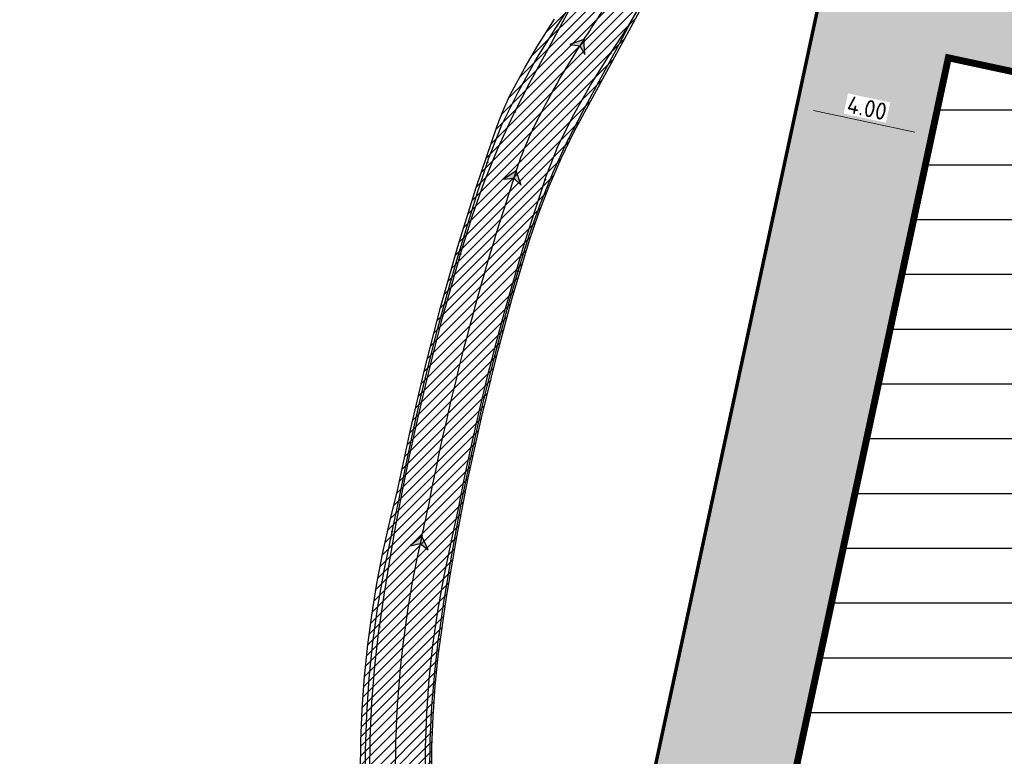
# Model space of a CAD drawing. Header units: metres. Extents: x 147454 to 148962, y 409264 to 410698.
# Tile 13 of 36: x 147468 to 147496, y 410601 to 410622. Entities that reach past the tile are written whole.
import ezdxf
from ezdxf import colors
from ezdxf.entities.mleader import LeaderData, LeaderLine
from ezdxf.math import Vec2, Vec3

# ---------------------------------------------------------------- set-up
doc = ezdxf.new("R2010")
doc.units = ezdxf.units.M
doc.layers.get('0').update_dxf_attribs({"color": 151})
doc.layers.get('Defpoints').update_dxf_attribs({"color": 171})
doc.layers.add('Iv-a-hulp', color=161, linetype='Continuous', plot=False)
doc.layers.add('N-WE-GK-BOUWKUIP-G', color=7, linetype='Continuous')
doc.layers.add('T-WE-OG-TERREIN_BOUW-G', color=7, linetype='Continuous')
doc.layers.add('T-WE-VH-FASE-1B', color=7, linetype='Continuous', true_color=0x007f00)
doc.layers.add('T-WE-VH-M', color=7, linetype='Continuous', lineweight=18)
doc.layers.add('X-XX-AL-T18', color=10, linetype='Continuous', lineweight=18)
doc.styles.add('NLCS-ISO-M200-T25', font='NLCS-ISO.TTF', dxfattribs={"height": 0.5})
doc.styles.add('NLCS-ISO-M500-T18', font='NLCS-ISO.TTF', dxfattribs={"height": 0.9})
doc.dimstyles.new('NLCS-M200-T25-PIJL_L2_H1', dxfattribs={"dimscale": 0.2, "dimtxt": 0.5, "dimasz": 2.5, "dimexe": 2, "dimexo": 2, "dimgap": 0.7, "dimtad": 1, "dimzin": 0, "dimdsep": 46, "dimtxsty": 'NLCS-ISO-M200-T25', "dimcen": 2.5, "dimdle": 2, "dimclrd": 256, "dimclre": 256, "dimclrt": 256, "dimadec": 1, "dimazin": 0, "dimtfac": 1, "dimtofl": 0, "dimtmove": 1, "dimatfit": 0, "dimfxl": 2, "dimfxlon": 1, "dimtfill": 1, "dimtfillclr": 256, "dimtolj": 1, "dimtzin": 0, "dimlwd": -1, "dimlwe": -1, "dimarcsym": 0})

# ---------------------------------------------------------------- blocks, each defined once
blk = doc.blocks.new('*U202')
at = {"color": 2, "linetype": 'Continuous', "ltscale": 1.524}
blk.add_circle((0, 0), 0.0127, dxfattribs=at)
blk = doc.blocks.new('*U204')
at = {"color": 2, "linetype": 'Continuous', "ltscale": 1.524}
blk.add_circle((0, 0), 0.0127, dxfattribs=at)
blk = doc.blocks.new('*U206')
at = {"color": 3, "linetype": 'Continuous', "ltscale": 1.524}
blk.add_circle((0, 0), 0.0127, dxfattribs=at)
blk = doc.blocks.new('*U208')
at = {"color": 3, "linetype": 'Continuous', "ltscale": 1.524}
blk.add_circle((0, 0), 0.0127, dxfattribs=at)
blk = doc.blocks.new('*U209')
at = {"color": 2, "linetype": 'Continuous', "ltscale": 1.524}
blk.add_circle((0, 0), 0.0127, dxfattribs=at)
blk = doc.blocks.new('*U210')
at = {"color": 2, "linetype": 'Continuous', "ltscale": 1.524}
blk.add_circle((0, 0), 0.0127, dxfattribs=at)
blk = doc.blocks.new('*U211')
at = {"color": 2, "linetype": 'Continuous', "ltscale": 1.524}
blk.add_circle((0, 0), 0.0127, dxfattribs=at)
blk = doc.blocks.new('*U212')
at = {"color": 2, "linetype": 'Continuous', "ltscale": 1.524}
blk.add_circle((0, 0), 0.0127, dxfattribs=at)
blk = doc.blocks.new('*U213')
at = {"color": 3, "linetype": 'Continuous', "ltscale": 1.524}
blk.add_circle((0, 0), 0.0127, dxfattribs=at)
blk = doc.blocks.new('*U214')
at = {"color": 3, "linetype": 'Continuous', "ltscale": 1.524}
blk.add_circle((0, 0), 0.0127, dxfattribs=at)
blk = doc.blocks.new('*U215')
at = {"color": 3, "linetype": 'Continuous', "ltscale": 1.524}
blk.add_circle((0, 0), 0.0127, dxfattribs=at)
blk = doc.blocks.new('*U216')
at = {"color": 3, "linetype": 'Continuous', "ltscale": 1.524}
blk.add_circle((0, 0), 0.0127, dxfattribs=at)
blk = doc.blocks.new('*U217')
at = {"color": 2, "linetype": 'Continuous', "ltscale": 1.524}
blk.add_circle((0, 0), 0.0127, dxfattribs=at)
blk = doc.blocks.new('*U218')
at = {"color": 2, "linetype": 'Continuous', "ltscale": 1.524}
blk.add_circle((0, 0), 0.0127, dxfattribs=at)
blk = doc.blocks.new('*U219')
at = {"color": 2, "linetype": 'Continuous', "ltscale": 1.524}
blk.add_circle((0, 0), 0.0127, dxfattribs=at)
blk = doc.blocks.new('*U220')
at = {"color": 2, "linetype": 'Continuous', "ltscale": 1.524}
blk.add_circle((0, 0), 0.0127, dxfattribs=at)
blk = doc.blocks.new('*U221')
at = {"color": 3, "linetype": 'Continuous', "ltscale": 1.524}
blk.add_circle((0, 0), 0.0127, dxfattribs=at)
blk = doc.blocks.new('*U222')
at = {"color": 3, "linetype": 'Continuous', "ltscale": 1.524}
blk.add_circle((0, 0), 0.0127, dxfattribs=at)
blk = doc.blocks.new('*U223')
at = {"color": 3, "linetype": 'Continuous', "ltscale": 1.524}
blk.add_circle((0, 0), 0.0127, dxfattribs=at)
blk = doc.blocks.new('*U224')
at = {"color": 3, "linetype": 'Continuous', "ltscale": 1.524}
blk.add_circle((0, 0), 0.0127, dxfattribs=at)
blk = doc.blocks.new('*U225')
at = {"color": 2, "linetype": 'Continuous', "ltscale": 1.524}
blk.add_circle((0, 0), 0.0127, dxfattribs=at)
blk = doc.blocks.new('*U227')
at = {"color": 2, "linetype": 'Continuous', "ltscale": 1.524}
blk.add_circle((0, 0), 0.0127, dxfattribs=at)
blk = doc.blocks.new('*U229')
at = {"color": 3, "linetype": 'Continuous', "ltscale": 1.524}
blk.add_circle((0, 0), 0.0127, dxfattribs=at)
blk = doc.blocks.new('*U231')
at = {"color": 3, "linetype": 'Continuous', "ltscale": 1.524}
blk.add_circle((0, 0), 0.0127, dxfattribs=at)
blk = doc.blocks.new('*U233')
at = {"color": 4, "linetype": 'Continuous', "ltscale": 1.524, "flags": 128}
for points in [[(147477.728, 410600.342), (147477.739, 410601.282), (147477.778, 410602.22), (147477.846, 410603.153), (147477.94, 410604.078), (147478.053, 410604.937), (147478.2, 410605.848), (147478.373, 410606.752), (147478.572, 410607.65), (147478.795, 410608.544), (147479.175, 410610.302), (147479.59, 410612.083), (147480.048, 410613.853), (147480.549, 410615.618), (147481.078, 410617.325), (147481.683, 410619.12), (147481.857, 410619.563), (147482.054, 410619.995), (147482.495, 410620.816), (147482.863, 410621.442), (147483.347, 410622.202)], [(147486.391, 410623.511), (147483.907, 410618.942), (147483.528, 410618.158), (147483.182, 410617.36), (147482.871, 410616.552), (147482.614, 410615.797), (147482.111, 410614.107), (147481.646, 410612.385), (147481.223, 410610.653), (147480.841, 410608.914), (147480.508, 410607.206), (147480.209, 410605.457), (147479.97, 410603.76), (147479.883, 410602.88), (147479.822, 410602.001), (147479.788, 410601.123), (147479.781, 410600.245)]]:
    blk.add_lwpolyline(points, dxfattribs=at)
blk = doc.blocks.new('*U252')
at = {"color": 6, "linetype": 'Continuous', "ltscale": 1.524}
blk.add_circle((0, 0), 0.0127, dxfattribs=at)
blk = doc.blocks.new('*U253')
blk.add_hatch(color=4).paths.add_polyline_path([(0, 0), (-0.336, -0.277), (-0.049, -0.212), (0.181, -0.397)])
at = {"color": 4, "linetype": 'Continuous', "ltscale": 1.524, "flags": 128}
blk.add_lwpolyline([(0, 0), (-0.336, -0.277), (-0.049, -0.212), (0.181, -0.397)], close=True, dxfattribs=at)
blk = doc.blocks.new('*U254')
at = {"color": 6, "linetype": 'Continuous', "ltscale": 1.524}
blk.add_circle((0, 0), 0.0127, dxfattribs=at)
blk = doc.blocks.new('*U255')
at = {"color": 6, "linetype": 'Continuous', "ltscale": 1.524}
blk.add_circle((0, 0), 0.0127, dxfattribs=at)
blk = doc.blocks.new('*U256')
at = {"color": 6, "linetype": 'Continuous', "ltscale": 1.524}
blk.add_circle((0, 0), 0.0127, dxfattribs=at)
blk = doc.blocks.new('*U257')
at = {"color": 6, "linetype": 'Continuous', "ltscale": 1.524}
blk.add_circle((0, 0), 0.0127, dxfattribs=at)
blk = doc.blocks.new('*U258')
blk.add_hatch(color=4).paths.add_polyline_path([(0, 0), (-0.361, -0.244), (-0.069, -0.207), (0.142, -0.412)])
at = {"color": 4, "linetype": 'Continuous', "ltscale": 1.524, "flags": 128}
blk.add_lwpolyline([(0, 0), (-0.361, -0.244), (-0.069, -0.207), (0.142, -0.412)], close=True, dxfattribs=at)
blk = doc.blocks.new('*U259')
at = {"color": 6, "linetype": 'Continuous', "ltscale": 1.524}
blk.add_circle((0, 0), 0.0127, dxfattribs=at)
blk = doc.blocks.new('*U260')
at = {"color": 6, "linetype": 'Continuous', "ltscale": 1.524}
blk.add_circle((0, 0), 0.0127, dxfattribs=at)
blk = doc.blocks.new('*U261')
at = {"color": 6, "linetype": 'Continuous', "ltscale": 1.524}
blk.add_circle((0, 0), 0.0127, dxfattribs=at)
blk = doc.blocks.new('*U262')
at = {"color": 6, "linetype": 'Continuous', "ltscale": 1.524}
blk.add_circle((0, 0), 0.0127, dxfattribs=at)
blk = doc.blocks.new('*U263')
blk.add_hatch(color=4).paths.add_polyline_path([(0, 0), (-0.412, -0.141), (-0.121, -0.182), (0.03, -0.435)])
at = {"color": 4, "linetype": 'Continuous', "ltscale": 1.524, "flags": 128}
blk.add_lwpolyline([(0, 0), (-0.412, -0.141), (-0.121, -0.182), (0.03, -0.435)], close=True, dxfattribs=at)
blk = doc.blocks.new('*U264')
at = {"color": 6, "linetype": 'Continuous', "ltscale": 1.524}
blk.add_circle((0, 0), 0.0127, dxfattribs=at)
blk = doc.blocks.new('*U176')
at = {"transparency": 33554585}
h = blk.add_hatch(dxfattribs=at)
h.set_pattern_fill('LINE', color=3, scale=0.06096, angle=45, style=0)
h.paths.add_polyline_path([(147466.656, 410582.46), (147466.683, 410582.618), (147470.146, 410582.04), (147470.998, 410581.915), (147471.832, 410581.825), (147472.646, 410581.784), (147473.428, 410581.806), (147474.164, 410581.898), (147474.52, 410581.973), (147474.867, 410582.07), (147475.203, 410582.19), (147475.528, 410582.335), (147475.838, 410582.507), (147476.132, 410582.707), (147476.392, 410582.927), (147476.641, 410583.187), (147476.863, 410583.468), (147477.061, 410583.763), (147477.406, 410584.387), (147477.73, 410585.067), (147478.044, 410585.799), (147478.307, 410586.487), (147478.573, 410587.279), (147478.807, 410588.088), (147478.987, 410588.906), (147479.098, 410589.733), (147479.139, 410590.512), (147479.115, 410591.348), (147479.024, 410592.156), (147478.938, 410592.59), (147477.959, 410596.668), (147477.861, 410597.583), (147477.788, 410598.516), (147477.746, 410599.402), (147477.728, 410600.342), (147477.739, 410601.282), (147477.778, 410602.22), (147477.846, 410603.153), (147477.94, 410604.078), (147478.053, 410604.937), (147478.2, 410605.848), (147478.373, 410606.752), (147478.572, 410607.65), (147478.795, 410608.544), (147479.175, 410610.302), (147479.59, 410612.083), (147480.048, 410613.853), (147480.549, 410615.618), (147481.078, 410617.325), (147481.683, 410619.12), (147481.857, 410619.563), (147482.054, 410619.995), (147482.495, 410620.816), (147482.863, 410621.442), (147483.347, 410622.202), (147484.359, 410623.68), (147486.356, 410627.53), (147487.982, 410626.691), (147487.204, 410625.104), (147486.391, 410623.511), (147483.907, 410618.942), (147483.528, 410618.158), (147483.182, 410617.36), (147482.871, 410616.552), (147482.614, 410615.797), (147482.111, 410614.107), (147481.646, 410612.385), (147481.223, 410610.653), (147480.841, 410608.914), (147480.508, 410607.206), (147480.209, 410605.457), (147479.97, 410603.76), (147479.883, 410602.88), (147479.822, 410602.001), (147479.788, 410601.123), (147479.781, 410600.245), (147479.8, 410599.366), (147479.843, 410598.536), (147479.914, 410597.655), (147480.042, 410596.545), (147480.441, 410595.743), (147480.799, 410594.867), (147481.086, 410593.972), (147481.302, 410593.069), (147481.449, 410592.15), (147481.524, 410591.267), (147481.436, 410590.339), (147481.308, 410589.466), (147481.122, 410588.501), (147480.894, 410587.552), (147480.694, 410586.849), (147480.398, 410584.393), (147480.294, 410583.857), (147480.141, 410583.333), (147479.935, 410582.836), (147479.688, 410582.381), (147479.396, 410581.953), (147479.06, 410581.551), (147478.681, 410581.179), (147478.265, 410580.842), (147477.842, 410580.56), (147477.381, 410580.306), (147476.898, 410580.093), (147476.409, 410579.923), (147475.915, 410579.793), (147475.426, 410579.702), (147474.921, 410579.644), (147474.428, 410579.619), (147473.923, 410579.624), (147473.422, 410579.658), (147472.927, 410579.718), (147470.095, 410580.166), (147466.38, 410580.813), (147466.656, 410582.46), (147466.656, 410582.46)], flags=16)
h.paths.add_polyline_path([(147484.936, 410622.773), (147485.03, 410622.727), (147485.127, 410622.687), (147485.226, 410622.651), (147485.326, 410622.62), (147485.428, 410622.595), (147485.531, 410622.576), (147485.599, 410622.566), (147485.649, 410622.57), (147485.697, 410622.584), (147485.741, 410622.608), (147485.771, 410622.632), (147485.798, 410622.66), (147485.825, 410622.695), (147485.85, 410622.732), (147485.917, 410622.824), (147485.989, 410622.913), (147486.065, 410622.998), (147486.078, 410623.011), (147486.079, 410623.014), (147486.081, 410623.016), (147486.09, 410623.035), (147486.1, 410623.053), (147486.112, 410623.076), (147486.123, 410623.099), (147486.136, 410623.125), (147486.151, 410623.152), (147486.16, 410623.169), (147486.169, 410623.187), (147486.245, 410623.334), (147486.321, 410623.48), (147486.387, 410623.6), (147486.397, 410623.621), (147486.464, 410623.754), (147486.532, 410623.887), (147486.721, 410624.253), (147486.772, 410624.349), (147486.776, 410624.356), (147486.78, 410624.364), (147487.128, 410625.039), (147487.128, 410625.039), (147487.129, 410625.038), (147487.129, 410625.038), (147487.13, 410625.037), (147487.13, 410625.036), (147487.131, 410625.036), (147487.131, 410625.036), (147487.131, 410625.036), (147487.131, 410625.036), (147487.131, 410625.036), (147487.131, 410625.036), (147487.131, 410625.036), (147487.131, 410625.036), (147487.132, 410625.035), (147487.132, 410625.035), (147487.132, 410625.035), (147487.132, 410625.035), (147487.132, 410625.035), (147487.132, 410625.035), (147487.132, 410625.035), (147487.132, 410625.035), (147487.132, 410625.035), (147487.132, 410625.035), (147487.133, 410625.035), (147487.133, 410625.035), (147487.133, 410625.035), (147487.134, 410625.035), (147487.134, 410625.035), (147487.134, 410625.035), (147487.134, 410625.035), (147487.134, 410625.035), (147487.134, 410625.035), (147487.135, 410625.035), (147487.135, 410625.035), (147487.135, 410625.035), (147487.135, 410625.035), (147487.135, 410625.035), (147487.135, 410625.035), (147487.135, 410625.035), (147487.136, 410625.035), (147487.136, 410625.035), (147487.137, 410625.036), (147487.138, 410625.036), (147487.138, 410625.036), (147487.139, 410625.037), (147487.148, 410625.044), (147487.148, 410625.044), (147487.148, 410625.044), (147487.149, 410625.044), (147487.149, 410625.045), (147487.156, 410625.057), (147487.163, 410625.069), (147487.169, 410625.09), (147487.172, 410625.111), (147487.225, 410625.212), (147487.279, 410625.313), (147487.414, 410625.574), (147487.546, 410625.837), (147487.637, 410626.024), (147487.684, 410626.131), (147487.706, 410626.198), (147487.724, 410626.266), (147487.738, 410626.335), (147487.744, 410626.367), (147487.753, 410626.427), (147487.753, 410626.488), (147487.745, 410626.549), (147487.73, 410626.608), (147487.706, 410626.664), (147487.678, 410626.711), (147487.647, 410626.755), (147487.612, 410626.797), (147487.575, 410626.837), (147487.535, 410626.874), (147487.493, 410626.908), (147487.449, 410626.939), (147487.36, 410627.001), (147487.268, 410627.057), (147487.173, 410627.109), (147487.169, 410627.111), (147487.072, 410627.158), (147486.973, 410627.201), (147486.872, 410627.238), (147486.868, 410627.239), (147486.817, 410627.257), (147486.764, 410627.272), (147486.711, 410627.283), (147486.657, 410627.291), (147486.603, 410627.294), (147486.548, 410627.294), (147486.494, 410627.29), (147486.435, 410627.277), (147486.378, 410627.255), (147486.324, 410627.226), (147486.274, 410627.191), (147486.23, 410627.149), (147486.181, 410627.098), (147486.135, 410627.045), (147486.091, 410626.99), (147486.072, 410626.963), (147485.968, 410626.784), (147485.913, 410626.681), (147485.775, 410626.42), (147485.64, 410626.159), (147485.589, 410626.057), (147485.537, 410625.955), (147485.521, 410625.94), (147485.508, 410625.923), (147485.502, 410625.911), (147485.497, 410625.898), (147485.496, 410625.898), (147485.496, 410625.897), (147485.496, 410625.896), (147485.496, 410625.896), (147485.496, 410625.885), (147485.496, 410625.884), (147485.496, 410625.884), (147485.496, 410625.883), (147485.496, 410625.882), (147485.496, 410625.881), (147485.497, 410625.881), (147485.497, 410625.881), (147485.497, 410625.881), (147485.497, 410625.881), (147485.497, 410625.881), (147485.497, 410625.881), (147485.497, 410625.881), (147485.497, 410625.88), (147485.497, 410625.88), (147485.497, 410625.88), (147485.497, 410625.88), (147485.497, 410625.88), (147485.497, 410625.88), (147485.498, 410625.88), (147485.498, 410625.879), (147485.498, 410625.879), (147485.498, 410625.879), (147485.499, 410625.879), (147485.499, 410625.879), (147485.499, 410625.879), (147485.499, 410625.879), (147485.499, 410625.879), (147485.499, 410625.879), (147485.499, 410625.879), (147485.499, 410625.878), (147485.499, 410625.878), (147485.499, 410625.878), (147485.499, 410625.878), (147485.499, 410625.878), (147485.499, 410625.878), (147485.499, 410625.878), (147485.5, 410625.878), (147485.5, 410625.878), (147485.5, 410625.878), (147485.501, 410625.878), (147485.501, 410625.878), (147485.502, 410625.878), (147485.503, 410625.878), (147485.503, 410625.878), (147485.504, 410625.878), (147485.155, 410625.202), (147485.151, 410625.195), (147485.148, 410625.188), (147485.098, 410625.091), (147484.909, 410624.725), (147484.841, 410624.592), (147484.771, 410624.461), (147484.71, 410624.338), (147484.7, 410624.317), (147484.625, 410624.17), (147484.549, 410624.023), (147484.54, 410624.006), (147484.531, 410623.988), (147484.518, 410623.961), (147484.504, 410623.935), (147484.491, 410623.912), (147484.48, 410623.889), (147484.471, 410623.871), (147484.461, 410623.853), (147484.46, 410623.85), (147484.458, 410623.847), (147484.434, 410623.736), (147484.405, 410623.626), (147484.369, 410623.517), (147484.363, 410623.5), (147484.347, 410623.458), (147484.335, 410623.415), (147484.327, 410623.377), (147484.325, 410623.339), (147484.331, 410623.289), (147484.347, 410623.242), (147484.373, 410623.199), (147484.446, 410623.124), (147484.523, 410623.052), (147484.604, 410622.985), (147484.688, 410622.923), (147484.775, 410622.865), (147484.865, 410622.811), (147484.926, 410622.778)], is_closed=False, flags=8)
h.paths.add_polyline_path([(147466.532, 410581.71), (147466.517, 410581.606), (147466.508, 410581.501), (147466.504, 410581.397), (147466.505, 410581.292), (147466.513, 410581.187), (147466.525, 410581.083), (147466.536, 410581.015), (147466.556, 410580.969), (147466.584, 410580.928), (147466.62, 410580.893), (147466.652, 410580.871), (147466.687, 410580.855), (147466.729, 410580.839), (147466.772, 410580.827), (147466.88, 410580.791), (147466.986, 410580.75), (147467.09, 410580.703), (147467.107, 410580.695), (147467.11, 410580.694), (147467.113, 410580.694), (147467.133, 410580.691), (147467.154, 410580.687), (147467.179, 410580.682), (147467.204, 410580.679), (147467.234, 410580.674), (147467.263, 410580.669), (147467.283, 410580.665), (147467.302, 410580.662), (147467.465, 410580.635), (147467.628, 410580.607), (147467.763, 410580.581), (147467.785, 410580.578), (147467.933, 410580.554), (147468.08, 410580.53), (147468.486, 410580.462), (147468.593, 410580.443), (147468.601, 410580.442), (147468.609, 410580.44), (147469.359, 410580.315), (147469.359, 410580.314), (147469.358, 410580.314), (147469.358, 410580.313), (147469.357, 410580.313), (147469.357, 410580.312), (147469.357, 410580.311), (147469.357, 410580.311), (147469.357, 410580.311), (147469.357, 410580.311), (147469.357, 410580.311), (147469.357, 410580.311), (147469.357, 410580.311), (147469.357, 410580.311), (147469.357, 410580.31), (147469.357, 410580.31), (147469.356, 410580.31), (147469.356, 410580.31), (147469.356, 410580.31), (147469.356, 410580.31), (147469.356, 410580.31), (147469.356, 410580.31), (147469.356, 410580.31), (147469.356, 410580.31), (147469.356, 410580.309), (147469.356, 410580.309), (147469.357, 410580.309), (147469.357, 410580.308), (147469.357, 410580.308), (147469.357, 410580.308), (147469.357, 410580.308), (147469.357, 410580.308), (147469.357, 410580.308), (147469.357, 410580.307), (147469.357, 410580.307), (147469.357, 410580.307), (147469.357, 410580.307), (147469.357, 410580.307), (147469.357, 410580.307), (147469.357, 410580.307), (147469.357, 410580.307), (147469.358, 410580.306), (147469.358, 410580.305), (147469.359, 410580.305), (147469.359, 410580.304), (147469.36, 410580.304), (147469.369, 410580.298), (147469.369, 410580.298), (147469.37, 410580.297), (147469.37, 410580.297), (147469.371, 410580.297), (147469.384, 410580.293), (147469.398, 410580.291), (147469.42, 410580.291), (147469.441, 410580.295), (147469.553, 410580.275), (147469.666, 410580.255), (147469.956, 410580.207), (147470.247, 410580.161), (147470.452, 410580.131), (147470.568, 410580.119), (147470.639, 410580.119), (147470.709, 410580.122), (147470.779, 410580.13), (147470.812, 410580.134), (147470.872, 410580.145), (147470.93, 410580.163), (147470.985, 410580.188), (147471.037, 410580.221), (147471.083, 410580.261), (147471.119, 410580.302), (147471.151, 410580.345), (147471.181, 410580.391), (147471.207, 410580.438), (147471.231, 410580.488), (147471.25, 410580.538), (147471.266, 410580.59), (147471.297, 410580.693), (147471.323, 410580.798), (147471.343, 410580.904), (147471.344, 410580.909), (147471.36, 410581.015), (147471.37, 410581.123), (147471.374, 410581.23), (147471.374, 410581.235), (147471.376, 410581.289), (147471.374, 410581.344), (147471.368, 410581.398), (147471.359, 410581.451), (147471.346, 410581.504), (147471.329, 410581.556), (147471.309, 410581.606), (147471.278, 410581.659), (147471.24, 410581.707), (147471.196, 410581.749), (147471.147, 410581.785), (147471.093, 410581.814), (147471.03, 410581.846), (147470.966, 410581.874), (147470.9, 410581.898), (147470.868, 410581.908), (147470.666, 410581.953), (147470.551, 410581.974), (147470.261, 410582.025), (147469.971, 410582.074), (147469.858, 410582.092), (147469.745, 410582.109), (147469.726, 410582.12), (147469.706, 410582.127), (147469.692, 410582.13), (147469.679, 410582.131), (147469.678, 410582.131), (147469.677, 410582.131), (147469.677, 410582.13), (147469.677, 410582.13), (147469.666, 410582.128), (147469.665, 410582.127), (147469.664, 410582.127), (147469.664, 410582.127), (147469.663, 410582.126), (147469.663, 410582.126), (147469.662, 410582.125), (147469.662, 410582.125), (147469.662, 410582.125), (147469.662, 410582.125), (147469.662, 410582.125), (147469.662, 410582.125), (147469.662, 410582.125), (147469.662, 410582.125), (147469.662, 410582.125), (147469.661, 410582.125), (147469.661, 410582.125), (147469.661, 410582.125), (147469.661, 410582.124), (147469.661, 410582.124), (147469.661, 410582.124), (147469.661, 410582.124), (147469.661, 410582.123), (147469.66, 410582.123), (147469.66, 410582.123), (147469.66, 410582.123), (147469.66, 410582.123), (147469.66, 410582.123), (147469.66, 410582.123), (147469.66, 410582.123), (147469.66, 410582.123), (147469.66, 410582.122), (147469.66, 410582.122), (147469.66, 410582.122), (147469.66, 410582.122), (147469.66, 410582.122), (147469.66, 410582.122), (147469.66, 410582.122), (147469.66, 410582.122), (147469.66, 410582.121), (147469.66, 410582.121), (147469.66, 410582.12), (147469.661, 410582.119), (147469.661, 410582.118), (147469.661, 410582.118), (147469.661, 410582.118), (147468.912, 410582.243), (147468.904, 410582.245), (147468.895, 410582.246), (147468.788, 410582.263), (147468.382, 410582.331), (147468.235, 410582.356), (147468.088, 410582.382), (147467.952, 410582.403), (147467.929, 410582.406), (147467.766, 410582.433), (147467.604, 410582.46), (147467.584, 410582.464), (147467.564, 410582.466), (147467.535, 410582.471), (147467.506, 410582.476), (147467.48, 410582.481), (147467.455, 410582.485), (147467.435, 410582.488), (147467.414, 410582.492), (147467.411, 410582.492), (147467.408, 410582.493), (147467.295, 410582.481), (147467.181, 410582.476), (147467.067, 410582.477), (147467.049, 410582.478), (147467.004, 410582.48), (147466.959, 410582.479), (147466.921, 410582.474), (147466.883, 410582.465), (147466.838, 410582.443), (147466.798, 410582.413), (147466.765, 410582.376), (147466.716, 410582.283), (147466.671, 410582.188), (147466.632, 410582.091), (147466.598, 410581.992), (147466.569, 410581.891), (147466.546, 410581.789), (147466.534, 410581.721)], is_closed=False, flags=8)
at = {"color": 2, "linetype": 'Continuous', "ltscale": 1.524, "flags": 128}
for points in [[(147483.431, 410622.021), (147483.935, 410622.805), (147484.446, 410623.68), (147484.906, 410624.565), (147485.358, 410625.456), (147485.804, 410626.349), (147485.98, 410626.707)], [(147484.972, 410621.211), (147485.461, 410621.964), (147485.976, 410622.844), (147486.444, 410623.745), (147486.902, 410624.647), (147487.354, 410625.552), (147487.532, 410625.915)], [(147481.406, 410618.062), (147481.439, 410618.16), (147481.822, 410619.14), (147482.294, 410620.095), (147482.812, 410621.026), (147483.373, 410621.932), (147483.431, 410622.022)], [(147483.075, 410617.558), (147483.106, 410617.653), (147483.465, 410618.563), (147483.907, 410619.439), (147484.392, 410620.296), (147484.917, 410621.129), (147484.971, 410621.211)], [(147478.645, 410607.355), (147478.835, 410608.258), (147479.036, 410609.262), (147479.25, 410610.264), (147479.477, 410611.263), (147479.718, 410612.259), (147479.972, 410613.252), (147480.239, 410614.241), (147480.519, 410615.226), (147480.813, 410616.208), (147481.119, 410617.186), (147481.406, 410618.062)], [(147480.366, 410607.091), (147480.555, 410607.977), (147480.752, 410608.959), (147480.962, 410609.938), (147481.185, 410610.915), (147481.421, 410611.888), (147481.67, 410612.858), (147481.931, 410613.824), (147482.206, 410614.787), (147482.493, 410615.746), (147482.794, 410616.702), (147483.075, 410617.558)], [(147478.218, 410595.778), (147478.078, 410596.818), (147477.973, 410597.863), (147477.903, 410598.91), (147477.869, 410599.959), (147477.87, 410601.009), (147477.907, 410602.058), (147477.979, 410603.106), (147478.087, 410604.15), (147478.23, 410605.19), (147478.408, 410606.225), (147478.622, 410607.253), (147478.645, 410607.356)], [(147479.917, 410596.161), (147479.789, 410597.144), (147479.694, 410598.131), (147479.632, 410599.121), (147479.604, 410600.111), (147479.609, 410601.103), (147479.648, 410602.093), (147479.721, 410603.081), (147479.827, 410604.067), (147479.966, 410605.048), (147480.138, 410606.024), (147480.344, 410606.994), (147480.366, 410607.09)]]:
    blk.add_lwpolyline(points, dxfattribs=at)
at = {"color": 3, "linetype": 'Continuous', "ltscale": 1.524, "flags": 128}
for points in [[(147482.196, 410619.517), (147482.627, 410620.35), (147483.116, 410621.25), (147483.594, 410622.13), (147484.064, 410623.011), (147484.527, 410623.895), (147484.711, 410624.25)], [(147483.76, 410618.747), (147484.165, 410619.53), (147484.645, 410620.414), (147485.128, 410621.303), (147485.604, 410622.195), (147486.074, 410623.091), (147486.26, 410623.45)], [(147480.624, 410615.398), (147480.653, 410615.496), (147480.959, 410616.487), (147481.31, 410617.482), (147481.707, 410618.461), (147482.15, 410619.422), (147482.196, 410619.517)], [(147482.296, 410614.907), (147482.325, 410615.003), (147482.617, 410615.948), (147482.941, 410616.868), (147483.308, 410617.773), (147483.717, 410618.659), (147483.76, 410618.747)], [(147478.274, 410604.594), (147478.41, 410605.514), (147478.574, 410606.524), (147478.752, 410607.533), (147478.943, 410608.539), (147479.147, 410609.542), (147479.365, 410610.542), (147479.596, 410611.54), (147479.84, 410612.534), (147480.098, 410613.525), (147480.369, 410614.512), (147480.624, 410615.398)], [(147480.002, 410604.362), (147480.132, 410605.247), (147480.293, 410606.234), (147480.466, 410607.22), (147480.653, 410608.203), (147480.853, 410609.184), (147481.066, 410610.161), (147481.292, 410611.136), (147481.53, 410612.108), (147481.782, 410613.076), (147482.047, 410614.041), (147482.296, 410614.907)], [(147478.883, 410593.072), (147478.652, 410594.092), (147478.455, 410595.118), (147478.293, 410596.151), (147478.166, 410597.189), (147478.073, 410598.23), (147478.016, 410599.274), (147477.994, 410600.319), (147478.008, 410601.365), (147478.057, 410602.409), (147478.141, 410603.451), (147478.26, 410604.49), (147478.274, 410604.594)], [(147480.576, 410593.489), (147480.358, 410594.451), (147480.172, 410595.421), (147480.019, 410596.395), (147479.899, 410597.375), (147479.811, 410598.358), (147479.758, 410599.343), (147479.737, 410600.329), (147479.75, 410601.316), (147479.796, 410602.301), (147479.876, 410603.284), (147479.988, 410604.264), (147480.002, 410604.362)]]:
    blk.add_lwpolyline(points, dxfattribs=at)
at = {"color": 6, "linetype": 'Continuous', "ltscale": 1.524, "flags": 128}
for points in [[(147484.202, 410621.617), (147484.258, 410621.701), (147484.314, 410621.786), (147484.37, 410621.871), (147484.425, 410621.956), (147484.481, 410622.041), (147484.535, 410622.127), (147484.59, 410622.213), (147484.644, 410622.299), (147484.698, 410622.385), (147484.752, 410622.471), (147484.805, 410622.558), (147484.857, 410622.645), (147484.909, 410622.732), (147484.961, 410622.819), (147485.012, 410622.907), (147485.063, 410622.995), (147485.113, 410623.084), (147485.162, 410623.173), (147485.211, 410623.262), (147485.259, 410623.351), (147485.306, 410623.441)], [(147482.241, 410617.81), (147482.273, 410617.906), (147482.306, 410618.003), (147482.34, 410618.098), (147482.375, 410618.194), (147482.41, 410618.289), (147482.447, 410618.384), (147482.484, 410618.478), (147482.523, 410618.572), (147482.562, 410618.666), (147482.603, 410618.759), (147482.644, 410618.852), (147482.687, 410618.944), (147482.73, 410619.036)], [(147479.506, 410607.223), (147479.528, 410607.322), (147479.551, 410607.421), (147479.573, 410607.521), (147479.595, 410607.62), (147479.616, 410607.719), (147479.636, 410607.819), (147479.657, 410607.918), (147479.676, 410608.018)]]:
    blk.add_lwpolyline(points, dxfattribs=at)
at = {"color": 6, "linetype": 'Continuous', "ltscale": 1.524}
for centre, radius, start, end in [((147502.436, 410609.511), 21.887, 146.4188, 154.2023), ((147554.2, 410593.734), 75.88, 161.50047, 169.14936), ((147508.86, 410600.446), 30.127, 167.0003, 188.5445)]:
    blk.add_arc(centre, radius, start, end, dxfattribs=at)
for name, p in [('*U233', (0, 0)), ('*U218', (147483.431, 410622.022)), ('*U225', (147483.431, 410622.021)), ('*U263', (147484.202, 410621.617)), ('*U220', (147484.971, 410621.211)), ('*U227', (147484.972, 410621.211)), ('*U222', (147482.196, 410619.517)), ('*U229', (147482.196, 410619.517)), ('*U224', (147483.76, 410618.747)), ('*U231', (147483.76, 410618.747)), ('*U210', (147481.406, 410618.062)), ('*U217', (147481.406, 410618.062)), ('*U258', (147482.241, 410617.81)), ('*U212', (147483.075, 410617.558)), ('*U219', (147483.075, 410617.558)), ('*U214', (147480.624, 410615.398)), ('*U221', (147480.624, 410615.398)), ('*U216', (147482.296, 410614.907)), ('*U223', (147482.296, 410614.907)), ('*U202', (147478.645, 410607.356)), ('*U209', (147478.645, 410607.355)), ('*U253', (147479.506, 410607.223)), ('*U204', (147480.366, 410607.09)), ('*U211', (147480.366, 410607.091)), ('*U206', (147478.274, 410604.594)), ('*U213', (147478.274, 410604.594)), ('*U208', (147480.002, 410604.362)), ('*U215', (147480.002, 410604.362))]:
    blk.add_blockref(name, p)
for name, p, rotation in [('*U262', (147484.202, 410621.617), 56.41884150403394), ('*U264', (147484.202, 410621.617), 56.38423586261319), ('*U260', (147482.73, 410619.036), 64.63221593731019), ('*U261', (147482.73, 410619.036), 64.20234723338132), ('*U257', (147482.241, 410617.81), 71.50047462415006), ('*U259', (147482.241, 410617.81), 71.49978171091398), ('*U255', (147479.676, 410608.018), 78.85503002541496), ('*U256', (147479.676, 410608.018), 79.14935896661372), ('*U252', (147479.506, 410607.223), 77.00032566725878), ('*U254', (147479.506, 410607.223), 76.99897415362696)]:
    blk.add_blockref(name, p, dxfattribs=dict(rotation=rotation))
blk = doc.blocks.new('*D298')
at = {"layer": 'Defpoints', "color": 0, "transparency": 16777216}
for p in [(148890.851, 410621.926), (148894.762, 410621.087), (148890.367, 410619.669)]:
    blk.add_point(p, dxfattribs=at)
at = {"layer": 'T-WE-VH-M', "transparency": 16777216}
for p, q in [((148890.451, 410620.06), (148890.283, 410619.278)), ((148893.789, 410618.935), (148890.856, 410619.564)), ((148894.362, 410619.222), (148894.194, 410618.439))]:
    blk.add_line(p, q, dxfattribs=at)
for points in [[(148890.873, 410619.646), (148890.838, 410619.483), (148890.367, 410619.669)], [(148893.806, 410619.017), (148893.771, 410618.854), (148894.278, 410618.831)]]:
    blk.add_solid(points, dxfattribs=at)
at = {"layer": 'T-WE-VH-M', "transparency": 16777216, "insert": (148892.404, 410619.631), "char_height": 0.5, "attachment_point": 5, "rotation": 347.9, "style": 'NLCS-ISO-M200-T25', "bg_fill": 3, "box_fill_scale": 1.1, "bg_fill_color": 256, "bg_fill_true_color": 13158600, "bg_fill_transparency": 0}
blk.add_mtext('\\A1;4.00', dxfattribs=at)
blk = doc.blocks.new('Fase 1 - Gebouw A + B')
at = {"layer": 'T-WE-VH-FASE-1B', "linetype": 'ByBlock', "transparency": 33554623}
h = blk.add_hatch(dxfattribs=at)
h.set_pattern_fill('LINE', color=256, scale=0.5)
h.set_pattern_definition([(0, (1400, 0), (0, 1.5875), [])])
h.paths.add_polyline_path([(148883.254, 410567.407), (148882.765, 410567.512), (148879.755, 410553.471), (148881.193, 410553.163), (148880.626, 410550.523), (148892.438, 410547.991), (148892.302, 410547.355), (148898.437, 410546.04), (148902.868, 410566.712), (148895.54, 410568.276), (148896.175, 410571.232), (148896.824, 410574.265), (148897.259, 410576.294), (148896.016, 410576.56), (148903.369, 410610.856), (148912.325, 410608.936), (148911.883, 410606.873), (148919.285, 410605.286), (148919.727, 410607.349), (148926.425, 410605.914), (148923.28, 410591.246), (148933.606, 410589.033), (148938.469, 410611.717), (148894.762, 410621.087)])
at = {"layer": 'N-WE-GK-BOUWKUIP-G', "const_width": 0.1}
blk.add_lwpolyline([(148960.201, 410639.219), (148939.309, 410659.582), (148938.403, 410658.653), (148935.157, 410661.818), (148933.991, 410660.621), (148933.008, 410661.58), (148914.292, 410642.382), (148909.908, 410621.931), (148891.689, 410625.837), (148880.181, 410572.157), (148879.692, 410572.261), (148875.005, 410550.398), (148876.443, 410550.09)], dxfattribs=at)
at = {"layer": 'T-WE-OG-TERREIN_BOUW-G', "color": 30, "true_color": 0xf26722, "transparency": 33554495, "const_width": 4}
blk.add_lwpolyline([(148934.44, 410660.184), (148916.127, 410641.399), (148911.444, 410619.556), (148893.226, 410623.462), (148881.718, 410569.782), (148881.229, 410569.887), (148877.38, 410551.935), (148879.825, 410551.411)], dxfattribs=at)
at = {"layer": 'T-WE-VH-FASE-1B', "linetype": 'ByBlock', "transparency": 33554623, "const_width": 0.2}
blk.add_lwpolyline([(148883.254, 410567.407), (148882.765, 410567.512), (148879.755, 410553.471), (148881.193, 410553.163), (148880.626, 410550.523), (148892.438, 410547.991), (148892.302, 410547.355), (148898.437, 410546.04), (148902.868, 410566.712), (148895.54, 410568.276), (148896.175, 410571.232), (148896.824, 410574.265), (148897.259, 410576.294), (148896.016, 410576.56), (148903.369, 410610.856), (148912.325, 410608.936), (148911.883, 410606.873), (148919.285, 410605.286), (148919.727, 410607.349), (148926.425, 410605.914), (148923.28, 410591.246), (148933.606, 410589.033), (148938.469, 410611.717), (148894.762, 410621.087)], close=True, dxfattribs=at)
at = {"layer": 'T-WE-VH-M'}
dim = blk.add_aligned_dim(p1=(148894.762, 410621.087), p2=(148890.851, 410621.926), distance=2.308, dimstyle='NLCS-M200-T25-PIJL_L2_H1', dxfattribs=at)
dim.commit()
dim.dimension.update_dxf_attribs({"geometry": '*D298', "text_midpoint": (148892.404, 410619.631)})

msp = doc.modelspace()

# ---------------------------------------------------------------- block references
at = {"layer": 'T-WE-VH-FASE-1B'}
msp.add_blockref('Fase 1 - Gebouw A + B', (-1400, 0), dxfattribs=at)

# ---------------------------------------------------------------- next in the draw order: block references
at = {"layer": 'Iv-a-hulp'}
msp.add_blockref('*U176', (0, 0), dxfattribs=at)

# ---------------------------------------------------------------- next in the draw order: leaders
at = {"layer": 'X-XX-AL-T18'}
ml = msp.add_multileader_mtext('Standard', dxfattribs=at)
ml.set_content('Bestaande VOP verwijderen\\Pen aanbrengen tijdelijke VOP', color=256, style='NLCS-ISO-M500-T18')
ml.set_leader_properties(color=256, linetype='ByLayer', lineweight=-1)
ml.build(insert=Vec2(0, 0))
ml.multileader.update_dxf_attribs({"has_text_frame": 1, "text_left_attachment_type": 5, "text_right_attachment_type": 5, "dogleg_length": 0.9, "arrow_head_size": 0.9})
ctx = ml.context
ctx.base_point, ctx.char_height, ctx.arrow_head_size, ctx.landing_gap_size, ctx.plane_origin = Vec3(147465.426, 410625.264), 0.9, 0.9, 0.45, Vec3(147484.086, 410622.914)
ctx.left_attachment, ctx.right_attachment = 5, 5
notes = []
notes.append((ctx, [(0, (1, 1, 0), (147482.886, 410625.264), (-1, 0), 0.9, [(0, [(147485.453, 410628.798)], 0, [])])]))
ctx.mtext.insert, ctx.mtext.flow_direction = Vec3(147465.876, 410627.934), 5
ctx.mtext.has_bg_fill, ctx.mtext.bg_color, ctx.mtext.bg_scale_factor, ctx.mtext.bg_transparency, ctx.mtext.use_window_bg_color = 1, -1027028792, 1.5, 0, 1
for ctx, leaders in notes:
    for number, flags, end, landing, length, lines in leaders:
        leader = LeaderData()
        leader.index, (leader.has_last_leader_line, leader.has_dogleg_vector, leader.attachment_direction) = number, flags
        leader.last_leader_point, leader.dogleg_vector, leader.dogleg_length = Vec3(end), Vec3(landing), length
        for number, points, colour, breaks in lines:
            line = LeaderLine()
            line.index, line.vertices, line.color, line.breaks = number, Vec3.list(points), colors.encode_raw_color(colour), breaks
            leader.lines.append(line)
        ctx.leaders.append(leader)

doc.saveas('drawing.dxf')
